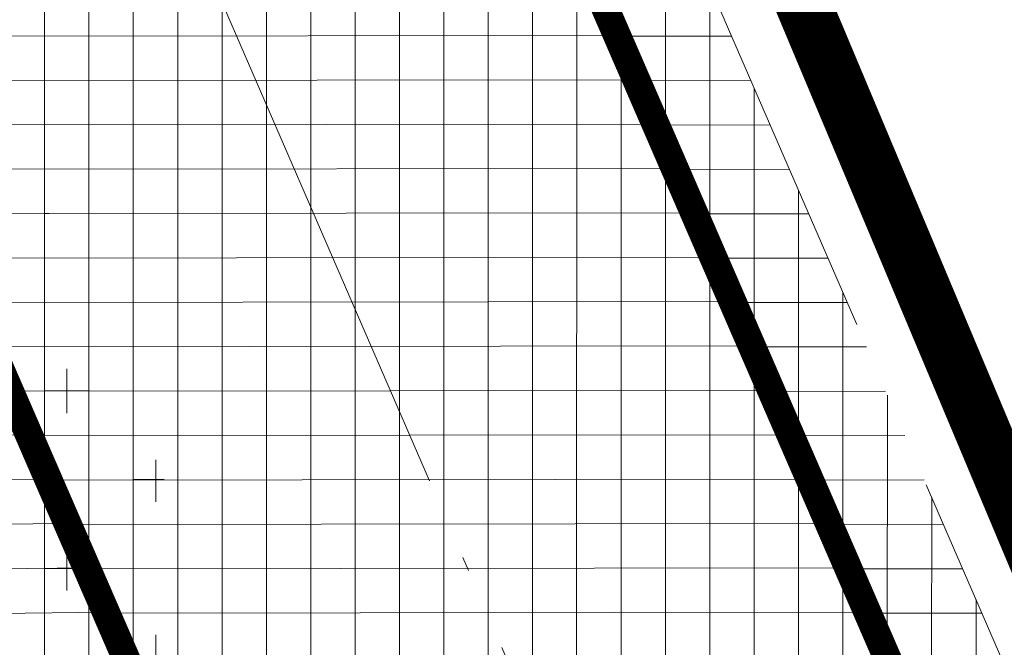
# Model space of a CAD drawing. Header units: metres. Extents: x 6467369 to 7543668, y 5829073 to 6004987.
# Tile 13 of 256: x 7543479.15 to 7543486.2, y 5829303.88 to 5829308.37. Entities that reach past the tile are written whole.
import ezdxf

# ---------------------------------------------------------------- set-up
doc = ezdxf.new("R2010")
doc.units = ezdxf.units.M
for name, pattern in [('1', [0]), ('ACAD_ISO04W100', [30, 24, -3, 0, -3]), ('GDE', [0]), ('HIDDEN', [0.375, 0.25, -0.125]), ('PHANTOM2', [1.25, 0.625, -0.125, 0.125, -0.125, 0.125, -0.125])]:
    doc.linetypes.add(name, pattern=pattern)
for name, color, linetype, lineweight in [('_D-krawędź pobocza', 253, 'HIDDEN', 15), ('_D-krawężnik wyniesiony BET', 7, 'Continuous', 30), ('_D-kreskowanie jezdni', 254, 'Continuous', 13), ('_D-kreskowanie pobocze', 32, '1', 13), ('_D-kreskowanie zakrzaczenia', 240, 'Continuous', 9), ('_D-kreskowanie zjazd MB', 4, '1', 13), ('_D-linia rozgraniczająca inw.', 6, 'GDE', 18), ('C-ROAD', 7, 'Continuous', 0)]:
    doc.layers.add(name, color=color, linetype=linetype, lineweight=lineweight)
pattern_1 = [(0, (0, 0), (0, 0.3175), []), (90, (0, 0), (-0.3175, 1.944126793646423e-17), [])]
pattern_2 = [(0, (0, 0), (0.635, 0.635), [0.3175, -0.9525000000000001]), (90, (0.15875, -0.15875), (-0.635, 0.635), [0.3175, -0.9525000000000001])]

msp = doc.modelspace()

# ---------------------------------------------------------------- hatches: boundary and pattern name
at = {"layer": '_D-kreskowanie jezdni', "ltscale": 0.01, "transparency": 33554610}
h = msp.add_hatch(dxfattribs=at)
h.set_pattern_fill('ANSI37', color=256, scale=0.1, angle=45)
h.set_pattern_definition([(90, (0, 0), (-0.3175000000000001, 0), []), (180, (0, 0), (-5.551115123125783e-17, -0.3175), [])])
h.paths.add_polyline_path([(7543409.745953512, 5829462.258406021), (7543409.598435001, 5829462.545231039), (7543409.450966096, 5829462.831984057), (7543409.303556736, 5829463.118670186), (7543409.156216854, 5829463.405294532), (7543409.008956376, 5829463.691862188), (7543408.861785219, 5829463.978378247), (7543408.714713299, 5829464.264847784), (7543408.567750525, 5829464.551275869), (7543408.420906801, 5829464.837667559), (7543408.27419203, 5829465.124027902), (7543408.127616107, 5829465.410361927), (7543407.981188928, 5829465.696674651), (7543407.834920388, 5829465.982971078), (7543407.613271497, 5829466.417295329), (7543407.322111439, 5829466.989247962), (7543407.031696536, 5829467.561355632), (7543406.742125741, 5829468.13361888), (7543406.453492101, 5829468.706049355), (7543406.165881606, 5829469.278672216), (7543405.879380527, 5829469.851511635), (7543405.594071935, 5829470.424597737), (7543405.382212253, 5829470.852267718), (7543405.380675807, 5829470.855377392, -0.01973386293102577), (7543395.809390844, 5829492.289613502), (7543395.632383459, 5829492.732808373), (7543395.396215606, 5829493.327661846), (7543395.161067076, 5829493.923258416), (7543394.92686042, 5829494.519555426), (7543394.69351772, 5829495.116510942), (7543394.460964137, 5829495.714074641), (7543394.229125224, 5829496.312194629), (7543393.997930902, 5829496.910807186), (7543393.822919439, 5829497.365403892), (7543393.707589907, 5829497.665409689), (7543393.592364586, 5829497.965548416), (7543393.477233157, 5829498.265816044), (7543393.362185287, 5829498.566208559), (7543393.247210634, 5829498.86672195), (7543393.132298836, 5829499.167352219), (7543393.017439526, 5829499.468095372), (7543392.90262232, 5829499.76894742), (7543392.787836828, 5829500.06990438), (7543392.673072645, 5829500.370962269), (7543392.558319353, 5829500.67211711), (7543392.443566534, 5829500.973364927), (7543392.328803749, 5829501.27470174), (7543392.214020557, 5829501.576123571), (7543388.522689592, 5829511.269764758), (7543383.791993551, 5829509.642775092), (7543387.541343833, 5829499.796771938), (7543387.656157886, 5829499.495269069), (7543387.771013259, 5829499.193689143), (7543387.885920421, 5829498.892036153), (7543388.00088985, 5829498.590314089), (7543388.115932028, 5829498.288526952), (7543388.231057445, 5829497.98667875), (7543388.346276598, 5829497.684773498), (7543388.46159999, 5829497.382815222), (7543388.577038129, 5829497.080807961), (7543388.692601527, 5829496.778755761), (7543388.808300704, 5829496.476662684), (7543388.92414618, 5829496.174532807), (7543389.040148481, 5829495.872370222), (7543389.156318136, 5829495.570179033), (7543389.272665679, 5829495.267963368), (7543389.389201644, 5829494.965727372), (7543389.505936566, 5829494.663475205), (7543389.622880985, 5829494.361211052), (7543389.740045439, 5829494.05893912), (7543389.857440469, 5829493.756663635), (7543389.975076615, 5829493.454388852), (7543390.092964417, 5829493.15211905), (7543390.211114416, 5829492.849858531), (7543390.329537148, 5829492.547611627), (7543390.44824315, 5829492.245382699), (7543390.567242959, 5829491.943176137), (7543390.686547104, 5829491.64099636), (7543390.806166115, 5829491.338847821), (7543390.926110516, 5829491.036735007), (7543391.044985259, 5829490.738192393, 0.02000586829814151), (7543400.899151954, 5829468.63818458), (7543400.900687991, 5829468.635075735), (7543401.045016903, 5829468.34372653), (7543401.189600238, 5829468.052600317), (7543401.334427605, 5829467.761692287), (7543401.479488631, 5829467.470997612), (7543401.62477297, 5829467.18051143), (7543401.770270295, 5829466.890228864), (7543401.915970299, 5829466.600145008), (7543402.061862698, 5829466.310254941), (7543402.207937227, 5829466.020553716), (7543402.35418364, 5829465.73103637), (7543402.500591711, 5829465.44169792), (7543402.647151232, 5829465.152533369), (7543402.793852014, 5829464.863537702), (7543402.940683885, 5829464.574705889), (7543403.087636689, 5829464.286032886), (7543403.234700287, 5829463.997513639), (7543403.381864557, 5829463.709143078), (7543403.529119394, 5829463.420916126), (7543403.676454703, 5829463.132827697), (7543403.823860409, 5829462.844872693), (7543403.971326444, 5829462.55704601), (7543404.118842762, 5829462.269342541), (7543404.266399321, 5829461.981757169), (7543404.413986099, 5829461.694284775), (7543404.561593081, 5829461.406920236), (7543404.709210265, 5829461.119658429), (7543404.856827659, 5829460.832494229), (7543405.004435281, 5829460.545422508), (7543405.152023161, 5829460.258438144), (7543405.299581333, 5829459.971536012), (7543443.377905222, 5829385.935670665), (7543443.49591691, 5829385.706216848), (7543443.613882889, 5829385.476833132), (7543443.731795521, 5829385.247515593), (7543443.849647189, 5829385.018260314), (7543443.967430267, 5829384.789063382), (7543444.085137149, 5829384.55992089), (7543444.202760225, 5829384.330828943), (7543444.320291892, 5829384.101783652), (7543444.437724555, 5829383.872781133), (7543444.555050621, 5829383.643817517), (7543444.672262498, 5829383.414888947), (7543444.789352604, 5829383.185991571), (7543444.906313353, 5829382.957121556), (7543445.02313717, 5829382.728275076), (7543445.200018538, 5829382.381382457), (7543445.432538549, 5829381.924208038), (7543445.664418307, 5829381.466974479), (7543445.895585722, 5829381.009674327), (7543446.125972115, 5829380.552293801), (7543446.355510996, 5829380.09481519), (7543446.584138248, 5829379.637216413), (7543446.811788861, 5829379.179477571), (7543446.868745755, 5829379.064387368, -0.007950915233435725), (7543450.250869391, 5829371.957176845), (7543454.925274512, 5829373.75727092, 0.008251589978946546), (7543451.348885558, 5829381.284375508), (7543451.347654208, 5829381.286863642), (7543451.231868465, 5829381.520239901), (7543451.115894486, 5829381.753429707), (7543450.999740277, 5829381.986436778), (7543450.883413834, 5829382.219264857), (7543450.76692313, 5829382.4519177), (7543450.650276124, 5829382.684399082), (7543450.533480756, 5829382.916712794), (7543450.416544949, 5829383.148862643), (7543450.29947661, 5829383.380852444), (7543450.182283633, 5829383.612686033), (7543450.06497389, 5829383.844367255), (7543449.947555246, 5829384.075899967), (7543449.830035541, 5829384.307288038), (7543449.712422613, 5829384.538535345), (7543449.594724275, 5829384.769645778), (7543449.476948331, 5829385.000623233), (7543449.359102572, 5829385.231471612), (7543449.241194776, 5829385.462194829), (7543449.123232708, 5829385.692796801), (7543449.00522412, 5829385.923281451), (7543448.887176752, 5829386.153652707), (7543448.769098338, 5829386.3839145), (7543448.650996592, 5829386.614070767), (7543448.532879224, 5829386.84412544), (7543448.414753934, 5829387.074082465), (7543448.296628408, 5829387.303945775), (7543448.178510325, 5829387.533719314), (7543448.060407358, 5829387.763407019), (7543447.942327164, 5829387.993012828), (7543447.824277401, 5829388.222540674)])
h.paths.add_polyline_path([(7543458.309081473, 5829366.087622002), (7543458.206268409, 5829366.324367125), (7543458.1034143, 5829366.56118518), (7543458.00051125, 5829366.798072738), (7543457.897551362, 5829367.035026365), (7543457.794526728, 5829367.272042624), (7543457.691429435, 5829367.509118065), (7543457.588251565, 5829367.746249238), (7543457.484985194, 5829367.98343268), (7543457.38162239, 5829368.220664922), (7543457.278155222, 5829368.457942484), (7543457.174575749, 5829368.695261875), (7543457.070876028, 5829368.932619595), (7543456.967048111, 5829369.170012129), (7543456.863084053, 5829369.407435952), (7543456.758975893, 5829369.644887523), (7543456.654715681, 5829369.882363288), (7543456.550295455, 5829370.119859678), (7543456.445707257, 5829370.357373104), (7543456.340943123, 5829370.594899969), (7543456.235995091, 5829370.832436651), (7543456.130855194, 5829371.069979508), (7543456.025515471, 5829371.307524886), (7543455.919967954, 5829371.545069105), (7543455.814204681, 5829371.782608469), (7543455.708217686, 5829372.020139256), (7543455.601999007, 5829372.257657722), (7543455.495540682, 5829372.495160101), (7543455.388834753, 5829372.732642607), (7543455.281873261, 5829372.970101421), (7543455.175899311, 5829373.204762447, 0.0006006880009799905), (7543454.925274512, 5829373.75727092), (7543450.250869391, 5829371.957176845, -0.0006403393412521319), (7543450.51339584, 5829371.380154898), (7543450.670621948, 5829371.032929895), (7543450.880581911, 5829370.566810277), (7543451.089814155, 5829370.100025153), (7543451.298376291, 5829369.63260994), (7543451.506325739, 5829369.164600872), (7543451.713718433, 5829368.696037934), (7543451.920607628, 5829368.226967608), (7543452.127044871, 5829367.757440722), (7543452.28339967, 5829367.400824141), (7543452.386462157, 5829367.165459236), (7543452.489456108, 5829366.929973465), (7543452.592389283, 5829366.694370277), (7543452.695269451, 5829366.458653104), (7543452.798104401, 5829366.22282538), (7543452.900901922, 5829365.98689053), (7543453.003669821, 5829365.750851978), (7543453.106415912, 5829365.514713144), (7543453.209148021, 5829365.278477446), (7543453.311873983, 5829365.042148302), (7543453.414601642, 5829364.805729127), (7543453.517338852, 5829364.569223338), (7543453.620093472, 5829364.33263435), (7543453.722873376, 5829364.095965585), (7543482.827848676, 5829297.07563406), (7543482.964939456, 5829296.759961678), (7543483.102103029, 5829296.444169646), (7543483.239356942, 5829296.128265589), (7543483.37671876, 5829295.812257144), (7543483.514206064, 5829295.496151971), (7543483.651836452, 5829295.179957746), (7543483.789627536, 5829294.863682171), (7543483.927596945, 5829294.547332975), (7543484.065762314, 5829294.230917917), (7543484.204141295, 5829293.914444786), (7543484.342751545, 5829293.59792141), (7543484.481610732, 5829293.281355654), (7543484.620736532, 5829292.964755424), (7543484.760146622, 5829292.648128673), (7543484.899858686, 5829292.331483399), (7543485.039890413, 5829292.01482765), (7543485.180259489, 5829291.69816953), (7543485.320983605, 5829291.381517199), (7543485.462080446, 5829291.064878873), (7543485.603567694, 5829290.748262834), (7543485.745463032, 5829290.431677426), (7543485.887784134, 5829290.115131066), (7543486.030548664, 5829289.798632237), (7543486.173774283, 5829289.482189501), (7543486.317478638, 5829289.165811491), (7543486.461679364, 5829288.849506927), (7543486.606394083, 5829288.533284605), (7543486.751640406, 5829288.217153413), (7543486.897435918, 5829287.901122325), (7543487.042095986, 5829287.588874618, 0.02273060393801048), (7543495.541139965, 5829271.266797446), (7543495.54299273, 5829271.263596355), (7543495.717909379, 5829270.962543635), (7543495.893240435, 5829270.661892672), (7543496.068968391, 5829270.361634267), (7543496.245075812, 5829270.061759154), (7543496.421545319, 5829269.762258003), (7543496.598359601, 5829269.463121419), (7543496.775501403, 5829269.164339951), (7543496.952953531, 5829268.865904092), (7543497.130698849, 5829268.567804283), (7543497.308720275, 5829268.270030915), (7543497.487000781, 5829267.972574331), (7543497.665523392, 5829267.675424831), (7543497.844271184, 5829267.378572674), (7543498.023227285, 5829267.082008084), (7543498.202374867, 5829266.785721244), (7543498.38169715, 5829266.489702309), (7543498.561177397, 5829266.193941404), (7543498.740798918, 5829265.898428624), (7543498.920545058, 5829265.603154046), (7543499.100399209, 5829265.308107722), (7543499.280344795, 5829265.013279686), (7543499.46036528, 5829264.718659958), (7543499.640444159, 5829264.424238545), (7543499.820564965, 5829264.130005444), (7543500.000711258, 5829263.835950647), (7543500.18086663, 5829263.542064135), (7543500.3610147, 5829263.248335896), (7543500.541139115, 5829262.954755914), (7543500.721223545, 5829262.66131418), (7543500.901251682, 5829262.368000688), (7543536.326194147, 5829204.652589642), (7543539.961566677, 5829208.287962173), (7543505.162580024, 5829264.983546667), (7543504.982624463, 5829265.276741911), (7543504.802757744, 5829265.569828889), (7543504.622996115, 5829265.862817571), (7543504.443355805, 5829266.155717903), (7543504.263853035, 5829266.44853982), (7543504.084504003, 5829266.741293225), (7543503.905324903, 5829267.033988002), (7543503.726331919, 5829267.326634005), (7543503.453479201, 5829267.773182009), (7543503.097623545, 5829268.356954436), (7543502.742559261, 5829268.941105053), (7543502.388509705, 5829269.52555757), (7543502.035656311, 5829270.110303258), (7543501.684158, 5829270.695369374), (7543501.334163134, 5829271.280799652), (7543500.98581472, 5829271.866645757), (7543500.639250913, 5829272.452966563), (7543500.294607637, 5829273.039823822), (7543499.952020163, 5829273.627279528), (7543499.866452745, 5829273.775117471, -0.02229541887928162), (7543491.722217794, 5829289.382629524), (7543491.508339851, 5829289.8422757), (7543491.223463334, 5829290.45978346), (7543490.940255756, 5829291.078632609), (7543490.65858889, 5829291.698747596), (7543490.378334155, 5829292.320052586), (7543490.099364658, 5829292.942466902), (7543489.821554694, 5829293.565906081), (7543489.544784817, 5829294.190270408), (7543489.268941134, 5829294.815446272), (7543488.993926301, 5829295.441281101), (7543488.719675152, 5829296.067547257), (7543488.510260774, 5829296.547131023), (7543488.373123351, 5829296.86157259), (7543488.236052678, 5829297.176194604), (7543488.099031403, 5829297.490989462), (7543487.962042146, 5829297.805949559), (7543487.825067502, 5829298.121067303), (7543487.688090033, 5829298.4363351), (7543487.551092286, 5829298.751745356), (7543487.414056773, 5829299.067290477)])
at = {"layer": '_D-kreskowanie pobocze', "ltscale": 0.01, "transparency": 33554623}
h = msp.add_hatch(dxfattribs=at)
h.set_pattern_fill('NET', color=256, scale=0.1)
h.set_pattern_definition(pattern_1)
h.paths.add_polyline_path([(7543492.402208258, 5829289.699035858), (7543492.259095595, 5829290.006600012), (7543492.116690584, 5829290.313980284), (7543491.974704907, 5829290.62175313), (7543491.833122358, 5829290.929910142), (7543491.691926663, 5829291.238442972), (7543491.551101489, 5829291.547343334), (7543491.410630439, 5829291.85660301), (7543491.270497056, 5829292.166213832), (7543491.130684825, 5829292.476167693), (7543490.991177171, 5829292.786456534), (7543490.851957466, 5829293.097072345), (7543490.713009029, 5829293.408007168), (7543490.574467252, 5829293.718910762), (7543490.436002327, 5829294.030478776), (7543490.297758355, 5829294.342342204), (7543490.159718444, 5829294.654493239), (7543490.021865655, 5829294.966924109), (7543489.884183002, 5829295.279627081), (7543489.746653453, 5829295.592594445), (7543489.609259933, 5829295.905818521), (7543489.471985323, 5829296.21929164), (7543489.334812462, 5829296.533006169), (7543489.197724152, 5829296.846954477), (7543489.060703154, 5829297.161128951), (7543488.92373219, 5829297.475521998), (7543488.786793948, 5829297.790126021), (7543488.649871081, 5829298.104933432), (7543488.512946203, 5829298.419936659), (7543488.376001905, 5829298.7351281), (7543488.239020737, 5829299.050500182), (7543488.101987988, 5829299.36603894), (7543458.997011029, 5829366.386374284), (7543458.894188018, 5829366.62314231), (7543458.791314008, 5829366.860006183), (7543458.688381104, 5829367.096962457), (7543458.585381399, 5829367.334007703), (7543458.482306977, 5829367.571138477), (7543458.379149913, 5829367.808351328), (7543458.275902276, 5829368.045642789), (7543458.172556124, 5829368.283009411), (7543458.06910351, 5829368.520447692), (7543457.96553648, 5829368.75795416), (7543457.861847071, 5829368.995525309), (7543457.758027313, 5829369.233157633), (7543457.654069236, 5829369.470847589), (7543457.549964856, 5829369.70859166), (7543457.445706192, 5829369.946386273), (7543457.341285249, 5829370.184227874), (7543457.236694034, 5829370.422112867), (7543457.13192455, 5829370.660037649), (7543457.026968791, 5829370.897998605), (7543456.921818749, 5829371.135992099), (7543456.816466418, 5829371.374014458), (7543456.710903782, 5829371.612062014), (7543456.605122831, 5829371.850131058), (7543456.499115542, 5829372.088217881), (7543456.3928739, 5829372.326318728), (7543456.286389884, 5829372.564429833), (7543456.179655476, 5829372.802547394), (7543456.072662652, 5829373.040667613), (7543455.965403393, 5829373.278786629), (7543455.857869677, 5829373.516900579), (7543455.750215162, 5829373.754649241, 0.0002955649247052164), (7543455.626406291, 5829374.027273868), (7543454.925274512, 5829373.75727092, -0.0003396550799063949), (7543455.067151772, 5829373.444932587), (7543455.174648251, 5829373.207532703), (7543455.281873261, 5829372.970101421), (7543455.388834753, 5829372.732642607), (7543455.495540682, 5829372.495160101), (7543455.601999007, 5829372.257657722), (7543455.708217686, 5829372.020139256), (7543455.814204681, 5829371.782608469), (7543455.919967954, 5829371.545069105), (7543456.025515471, 5829371.307524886), (7543456.130855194, 5829371.069979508), (7543456.235995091, 5829370.832436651), (7543456.340943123, 5829370.594899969), (7543456.445707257, 5829370.357373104), (7543456.550295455, 5829370.119859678), (7543456.654715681, 5829369.882363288), (7543456.758975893, 5829369.644887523), (7543456.863084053, 5829369.407435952), (7543456.967048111, 5829369.170012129), (7543457.070876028, 5829368.932619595), (7543457.174575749, 5829368.695261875), (7543457.278155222, 5829368.457942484), (7543457.38162239, 5829368.220664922), (7543457.484985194, 5829367.98343268), (7543457.588251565, 5829367.746249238), (7543457.691429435, 5829367.509118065), (7543457.794526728, 5829367.272042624), (7543457.897551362, 5829367.035026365), (7543458.00051125, 5829366.798072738), (7543458.1034143, 5829366.56118518), (7543458.206268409, 5829366.324367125), (7543458.309081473, 5829366.087622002), (7543487.414056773, 5829299.067290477), (7543487.551092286, 5829298.751745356), (7543487.688090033, 5829298.4363351), (7543487.825067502, 5829298.121067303), (7543487.962042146, 5829297.805949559), (7543488.099031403, 5829297.490989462), (7543488.236052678, 5829297.176194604), (7543488.373123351, 5829296.86157259), (7543488.510260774, 5829296.547131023), (7543488.647482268, 5829296.232877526), (7543488.784805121, 5829295.918819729), (7543488.922246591, 5829295.604965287), (7543489.059823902, 5829295.291321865), (7543489.197554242, 5829294.977897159), (7543489.335454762, 5829294.664698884), (7543489.473542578, 5829294.351734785), (7543489.611834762, 5829294.039012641), (7543489.750348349, 5829293.726540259), (7543489.889100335, 5829293.41432549), (7543490.028107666, 5829293.102376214), (7543490.16738725, 5829292.790700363), (7543490.306955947, 5829292.479305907), (7543490.446830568, 5829292.168200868), (7543490.587027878, 5829291.857393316), (7543490.727564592, 5829291.546891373), (7543490.868457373, 5829291.236703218), (7543491.009722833, 5829290.926837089), (7543491.151377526, 5829290.617301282), (7543491.293437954, 5829290.308104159), (7543491.435920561, 5829289.999254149), (7543491.578841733, 5829289.690759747), (7543491.722217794, 5829289.382629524, 0.02186969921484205), (7543499.698060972, 5829274.066054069), (7543499.868306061, 5829273.771915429), (7543500.039110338, 5829273.477940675), (7543500.210457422, 5829273.184121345), (7543500.382330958, 5829272.890448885), (7543500.554714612, 5829272.596914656), (7543500.727592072, 5829272.303509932), (7543500.900947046, 5829272.010225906), (7543501.074763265, 5829271.717053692), (7543501.24902447, 5829271.423984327), (7543501.423714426, 5829271.131008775), (7543501.598816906, 5829270.838117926), (7543501.774315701, 5829270.545302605), (7543501.950194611, 5829270.252553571), (7543502.126437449, 5829269.959861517), (7543502.303028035, 5829269.667217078), (7543502.479950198, 5829269.37461083), (7543502.657187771, 5829269.082033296), (7543502.834724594, 5829268.789474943), (7543503.012544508, 5829268.496926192), (7543503.190631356, 5829268.204377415), (7543503.36896898, 5829267.911818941), (7543503.547541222, 5829267.619241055), (7543503.726331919, 5829267.326634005), (7543503.905324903, 5829267.033988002), (7543504.084504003, 5829266.741293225), (7543504.263853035, 5829266.44853982), (7543504.443355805, 5829266.155717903), (7543504.622996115, 5829265.862817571), (7543504.802757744, 5829265.569828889), (7543504.982624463, 5829265.276741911), (7543505.162580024, 5829264.983546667), (7543539.961566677, 5829208.287962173), (7543540.506872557, 5829208.833268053), (7543505.801782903, 5829265.375872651), (7543505.621849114, 5829265.669032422), (7543505.442025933, 5829265.962048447), (7543505.262329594, 5829266.254930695), (7543505.082776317, 5829266.547689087), (7543504.903382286, 5829266.840333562), (7543504.724163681, 5829267.132873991), (7543504.545136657, 5829267.42532024), (7543504.366317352, 5829267.717682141), (7543504.187721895, 5829268.009969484), (7543504.009366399, 5829268.302192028), (7543503.831266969, 5829268.594359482), (7543503.653439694, 5829268.886481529), (7543503.475900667, 5829269.17856779), (7543503.298665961, 5829269.470627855), (7543503.121751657, 5829269.762671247), (7543502.945173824, 5829270.054707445), (7543502.768948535, 5829270.346745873), (7543502.593091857, 5829270.638795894), (7543502.417416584, 5829270.931205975), (7543502.242335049, 5829271.223325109), (7543502.067670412, 5829271.515483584), (7543501.893438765, 5829271.8076905), (7543501.719656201, 5829272.099954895), (7543501.546338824, 5829272.392285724), (7543501.373502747, 5829272.68469187), (7543501.201164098, 5829272.977182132), (7543501.029339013, 5829273.269765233), (7543500.858043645, 5829273.562449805), (7543500.687294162, 5829273.855244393), (7543500.517106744, 5829274.148157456), (7543500.34749391, 5829274.441203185, -0.02186969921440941)])
h.paths.add_polyline_path([(7543487.190744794, 5829287.26939682), (7543487.043798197, 5829287.585200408), (7543486.897435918, 5829287.901122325), (7543486.751640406, 5829288.217153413), (7543486.606394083, 5829288.533284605), (7543486.461679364, 5829288.849506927), (7543486.317478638, 5829289.165811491), (7543486.173774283, 5829289.482189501), (7543486.030548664, 5829289.798632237), (7543485.887784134, 5829290.115131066), (7543485.745463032, 5829290.431677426), (7543485.603567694, 5829290.748262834), (7543485.462080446, 5829291.064878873), (7543485.320983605, 5829291.381517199), (7543485.180259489, 5829291.69816953), (7543485.039890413, 5829292.01482765), (7543484.899858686, 5829292.331483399), (7543484.760146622, 5829292.648128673), (7543484.620736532, 5829292.964755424), (7543484.481610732, 5829293.281355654), (7543484.342751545, 5829293.59792141), (7543484.204141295, 5829293.914444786), (7543484.065762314, 5829294.230917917), (7543483.927596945, 5829294.547332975), (7543483.789627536, 5829294.863682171), (7543483.651836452, 5829295.179957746), (7543483.514206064, 5829295.496151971), (7543483.37671876, 5829295.812257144), (7543483.239356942, 5829296.128265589), (7543483.102103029, 5829296.444169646), (7543482.964939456, 5829296.759961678), (7543482.827848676, 5829297.07563406), (7543453.722873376, 5829364.095965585), (7543453.620093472, 5829364.33263435), (7543453.517338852, 5829364.569223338), (7543453.414601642, 5829364.805729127), (7543453.311873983, 5829365.042148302), (7543453.209148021, 5829365.278477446), (7543453.106415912, 5829365.514713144), (7543453.003669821, 5829365.750851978), (7543452.900901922, 5829365.98689053), (7543452.798104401, 5829366.22282538), (7543452.695269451, 5829366.458653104), (7543452.592389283, 5829366.694370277), (7543452.489456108, 5829366.929973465), (7543452.386462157, 5829367.165459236), (7543452.28339967, 5829367.400824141), (7543452.180260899, 5829367.636064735), (7543452.077038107, 5829367.871177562), (7543451.973723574, 5829368.106159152), (7543451.870309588, 5829368.341006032), (7543451.766788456, 5829368.57571472), (7543451.663152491, 5829368.81028172), (7543451.559394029, 5829369.044703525), (7543451.455505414, 5829369.278976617), (7543451.351479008, 5829369.513097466), (7543451.247307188, 5829369.747062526), (7543451.142982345, 5829369.980868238), (7543451.038496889, 5829370.214511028), (7543450.933843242, 5829370.447987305), (7543450.829013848, 5829370.681293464), (7543450.724001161, 5829370.914425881), (7543450.618797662, 5829371.147380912), (7543450.51339584, 5829371.380154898, 0.0006403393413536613), (7543450.250869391, 5829371.957176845), (7543449.549679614, 5829371.687151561, -0.0006861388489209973), (7543449.830174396, 5829371.070787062), (7543449.935267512, 5829370.838695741), (7543450.040173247, 5829370.606400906), (7543450.144899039, 5829370.373906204), (7543450.249452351, 5829370.141215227), (7543450.35384066, 5829369.908331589), (7543450.458071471, 5829369.675258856), (7543450.562152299, 5829369.4420006), (7543450.666090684, 5829369.208560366), (7543450.769894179, 5829368.974941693), (7543450.873570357, 5829368.741148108), (7543450.977126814, 5829368.507183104), (7543451.080571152, 5829368.273050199), (7543451.183910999, 5829368.038752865), (7543451.287153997, 5829367.804294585), (7543451.390307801, 5829367.56967883), (7543451.493380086, 5829367.334909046), (7543451.596378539, 5829367.099988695), (7543451.699310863, 5829366.864921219), (7543451.802184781, 5829366.629710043), (7543451.905008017, 5829366.394358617), (7543452.007788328, 5829366.158870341), (7543452.110533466, 5829365.923248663), (7543452.213251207, 5829365.687496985), (7543452.315949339, 5829365.451618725), (7543452.418635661, 5829365.215617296), (7543452.521317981, 5829364.979496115), (7543452.624004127, 5829364.743258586), (7543452.726701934, 5829364.506908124), (7543452.829419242, 5829364.270448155), (7543452.932163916, 5829364.033882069), (7543453.034942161, 5829363.797217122), (7543482.139920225, 5829296.776879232), (7543482.277027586, 5829296.461168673), (7543482.414224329, 5829296.145300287), (7543482.551528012, 5829295.829281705), (7543482.68895622, 5829295.513120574), (7543482.826526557, 5829295.196824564), (7543482.964256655, 5829294.880401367), (7543483.102164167, 5829294.563858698), (7543483.240266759, 5829294.247204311), (7543483.378582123, 5829293.93044598), (7543483.517127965, 5829293.613591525), (7543483.655922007, 5829293.296648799), (7543483.794981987, 5829292.979625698), (7543483.934325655, 5829292.662530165), (7543484.073970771, 5829292.345370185), (7543484.213935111, 5829292.028153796), (7543484.354236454, 5829291.71088909), (7543484.494892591, 5829291.393584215), (7543484.635921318, 5829291.076247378), (7543484.777179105, 5829290.759247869), (7543484.9189975, 5829290.441890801), (7543485.061241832, 5829290.124526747), (7543485.203929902, 5829289.807164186), (7543485.347079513, 5829289.489811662), (7543485.490708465, 5829289.172477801), (7543485.634834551, 5829288.855171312), (7543485.779475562, 5829288.53790098), (7543485.924649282, 5829288.220675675), (7543486.070373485, 5829287.90350437), (7543486.216665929, 5829287.586396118), (7543486.363544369, 5829287.269360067), (7543486.511023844, 5829286.952411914, 0.02186969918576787), (7543494.719394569, 5829271.189358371), (7543494.894192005, 5829270.887354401), (7543495.069725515, 5829270.585239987), (7543495.245654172, 5829270.283564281), (7543495.421960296, 5829269.982317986), (7543495.598626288, 5829269.68149174), (7543495.775634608, 5829269.381076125), (7543495.95296779, 5829269.081061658), (7543496.130608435, 5829268.781438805), (7543496.308539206, 5829268.482197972), (7543496.486742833, 5829268.183329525), (7543496.665202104, 5829267.88482378), (7543496.843899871, 5829267.586671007), (7543497.02301228, 5829267.288540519), (7543497.202125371, 5829266.991082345), (7543497.381425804, 5829266.693947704), (7543497.560896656, 5829266.39712672), (7543497.740521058, 5829266.100609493), (7543497.920282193, 5829265.804386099), (7543498.100163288, 5829265.508446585), (7543498.280147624, 5829265.212780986), (7543498.460218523, 5829264.917379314), (7543498.64035935, 5829264.622231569), (7543498.820553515, 5829264.327327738), (7543499.000784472, 5829264.032657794), (7543499.181035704, 5829263.738211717), (7543499.361290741, 5829263.443979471), (7543499.541533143, 5829263.149951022), (7543499.721746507, 5829262.856116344), (7543499.901914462, 5829262.562465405), (7543500.082020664, 5829262.268988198), (7543500.262052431, 5829261.975668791), (7543535.780888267, 5829204.107283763), (7543536.326194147, 5829204.652589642), (7543500.901251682, 5829262.368000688), (7543500.721223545, 5829262.66131418), (7543500.541139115, 5829262.954755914), (7543500.3610147, 5829263.248335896), (7543500.18086663, 5829263.542064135), (7543500.000711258, 5829263.835950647), (7543499.820564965, 5829264.130005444), (7543499.640444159, 5829264.424238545), (7543499.46036528, 5829264.718659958), (7543499.280344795, 5829265.013279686), (7543499.100399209, 5829265.308107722), (7543498.920545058, 5829265.603154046), (7543498.740798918, 5829265.898428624), (7543498.561177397, 5829266.193941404), (7543498.38169715, 5829266.489702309), (7543498.202374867, 5829266.785721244), (7543498.023227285, 5829267.082008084), (7543497.844271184, 5829267.378572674), (7543497.665523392, 5829267.675424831), (7543497.487000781, 5829267.972574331), (7543497.308720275, 5829268.270030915), (7543497.130698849, 5829268.567804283), (7543496.952953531, 5829268.865904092), (7543496.775501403, 5829269.164339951), (7543496.598359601, 5829269.463121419), (7543496.421545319, 5829269.762258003), (7543496.245075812, 5829270.061759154), (7543496.068968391, 5829270.361634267), (7543495.893240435, 5829270.661892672), (7543495.717909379, 5829270.962543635), (7543495.54299273, 5829271.263596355), (7543495.368508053, 5829271.565059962, -0.02186969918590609)])
at = {"layer": '_D-kreskowanie zakrzaczenia', "ltscale": 0.01, "transparency": 33554610}
h = msp.add_hatch(dxfattribs=at)
h.set_pattern_fill('CROSS', color=256, scale=0.1)
h.set_pattern_definition(pattern_2)
h.paths.add_polyline_path([(7543472.610000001, 5829322.61), (7543468.557346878, 5829334.297478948), (7543471.219999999, 5829324.400005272), (7543485.54, 5829290.36), (7543486.127822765, 5829290.865429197), (7543481.22, 5829302.67)])
at = {"layer": '_D-kreskowanie zakrzaczenia', "lineweight": 13, "ltscale": 0.01, "transparency": 33554610}
h = msp.add_hatch(dxfattribs=at)
h.set_pattern_fill('CROSS', color=256, scale=0.1)
h.set_pattern_definition(pattern_2)
h.paths.add_polyline_path([(7543471.22, 5829324.4), (7543468.793597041, 5829322.298306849), (7543483.3959, 5829288.5153), (7543485.540075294, 5829290.35982102)])
at = {"layer": '_D-kreskowanie zjazd MB', "ltscale": 0.01, "transparency": 33554623}
h = msp.add_hatch(dxfattribs=at)
h.set_pattern_fill('NET', color=256, scale=0.1)
h.set_pattern_definition(pattern_1)
h.paths.add_polyline_path([(7543607.890194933, 5829102.307134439), (7543606.114160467, 5829102.913716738), (7543609.116138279, 5829098.496677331), (7543609.706316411, 5829097.495972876), (7543609.734643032, 5829099.328863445)])
h.paths.add_polyline_path([(7543598.88609635, 5829104.943980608), (7543598.41019816, 5829102.880778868), (7543597.358725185, 5829102.22618034), (7543599.206249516, 5829099.253528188), (7543600.24228408, 5829099.898515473), (7543602.240566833, 5829099.375624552), (7543601.306752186, 5829101.076484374), (7543601.244312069, 5829101.187308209)])
h.paths.add_polyline_path([(7543400.239929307, 5829486.098307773), (7543400.036642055, 5829486.009607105), (7543398.073473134, 5829486.78958603, 0.005462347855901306), (7543400.672952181, 5829480.832010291), (7543401.43636068, 5829482.80168133), (7543401.71063289, 5829482.921354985)])
h.paths.add_polyline_path([(7543370.653668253, 5829564.087816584), (7543368.743778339, 5829565.067368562), (7543368.813099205, 5829564.829439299), (7543368.884702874, 5829564.584812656, 0.007592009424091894), (7543370.660324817, 5829558.856350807), (7543371.813068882, 5829560.781841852)])
h.paths.add_polyline_path([(7543341.948793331, 5829634.662205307), (7543341.082816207, 5829632.725692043), (7543339.915111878, 5829632.279635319), (7543341.164070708, 5829629.010063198), (7543342.331775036, 5829629.456119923), (7543344.268288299, 5829628.590142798)])
h.paths.add_polyline_path([(7543337.162949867, 5829664.779129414), (7543335.447696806, 5829665.730691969), (7543335.53898167, 5829665.486482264), (7543335.652881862, 5829665.182552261), (7543335.767068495, 5829664.878589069), (7543335.881525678, 5829664.57458692), (7543335.996237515, 5829664.270540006), (7543336.1111881, 5829663.966442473), (7543336.226361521, 5829663.66228844), (7543336.341741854, 5829663.35807198), (7543336.45731317, 5829663.05378714), (7543336.573059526, 5829662.749427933), (7543336.688964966, 5829662.444988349), (7543336.805013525, 5829662.140462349), (7543336.921189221, 5829661.835843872), (7543337.037476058, 5829661.531126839), (7543337.153858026, 5829661.22630515), (7543337.270319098, 5829660.921372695), (7543337.386843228, 5829660.616323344), (7543337.754498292, 5829659.653861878), (7543338.427254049, 5829661.515460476)])
h.paths.add_polyline_path([(7543320.419347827, 5829698.892872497), (7543319.348352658, 5829697.061760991), (7543317.257275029, 5829696.514068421), (7543318.155311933, 5829693.131219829), (7543320.235155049, 5829693.67596987), (7543322.066266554, 5829692.604974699)])
h.paths.add_polyline_path([(7543289.976127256, 5829840.216708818), (7543288.308818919, 5829841.223954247), (7543289.929596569, 5829835.03586248), (7543290.836677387, 5829836.82416891)])

# ---------------------------------------------------------------- linework, layer by layer
at = {"layer": '_D-krawędź pobocza', "ltscale": 10, "flags": 128}
msp.add_lwpolyline([(7543401.485681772, 5829480.85359905, 0.00874113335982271), (7543405.913071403, 5829471.470969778), (7543406.054442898, 5829471.18484269), (7543406.196160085, 5829470.898765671), (7543406.338377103, 5829470.612404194), (7543406.480754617, 5829470.326417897), (7543406.623450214, 5829470.040464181), (7543406.766454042, 5829469.754538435), (7543406.909756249, 5829469.468636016), (7543407.05334699, 5829469.182752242), (7543407.197216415, 5829468.896882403), (7543407.341354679, 5829468.611021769), (7543407.48575194, 5829468.325165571), (7543407.630398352, 5829468.039309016), (7543407.775284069, 5829467.753447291), (7543407.920399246, 5829467.467575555), (7543408.065734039, 5829467.181688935), (7543408.211278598, 5829466.895782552), (7543408.357023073, 5829466.609851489), (7543408.502957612, 5829466.323890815), (7543408.649072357, 5829466.037895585), (7543408.795357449, 5829465.751860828), (7543408.941803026, 5829465.465781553), (7543409.088399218, 5829465.179652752), (7543409.235136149, 5829464.893469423), (7543409.382003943, 5829464.607226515), (7543409.528992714, 5829464.320918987), (7543409.676092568, 5829464.034541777), (7543409.823293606, 5829463.748089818), (7543409.970585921, 5829463.46155802), (7543410.117959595, 5829463.174941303), (7543410.265404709, 5829462.888234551), (7543410.412911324, 5829462.601432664), (7543448.491233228, 5829388.565571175), (7543448.609284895, 5829388.336039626), (7543448.72737651, 5829388.106411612), (7543448.845502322, 5829387.876679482), (7543448.96365466, 5829387.646839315), (7543449.081825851, 5829387.416887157), (7543449.20000821, 5829387.186819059), (7543449.318194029, 5829386.956631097), (7543449.436375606, 5829386.726319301), (7543449.554545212, 5829386.495879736), (7543449.672695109, 5829386.265308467), (7543449.790817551, 5829386.034601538), (7543449.908904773, 5829385.803755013), (7543450.026948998, 5829385.572764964), (7543450.144942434, 5829385.341627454), (7543450.262877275, 5829385.110338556), (7543450.380745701, 5829384.878894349), (7543450.498539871, 5829384.647290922), (7543450.616251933, 5829384.415524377), (7543450.733874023, 5829384.183590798), (7543450.851398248, 5829383.951486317), (7543450.968816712, 5829383.719207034), (7543451.086121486, 5829383.486749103), (7543451.203304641, 5829383.25410865), (7543451.320358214, 5829383.021281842), (7543451.437274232, 5829382.788264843), (7543451.5540447, 5829382.55505384), (7543451.670661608, 5829382.321645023), (7543451.787116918, 5829382.08803462), (7543451.903402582, 5829381.854218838), (7543452.019510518, 5829381.620193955), (7543452.135432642, 5829381.385956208, -0.008335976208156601), (7543455.750215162, 5829373.754649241), (7543455.857869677, 5829373.516900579), (7543455.965403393, 5829373.278786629), (7543456.072662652, 5829373.040667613), (7543456.179655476, 5829372.802547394), (7543456.286389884, 5829372.564429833), (7543456.3928739, 5829372.326318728), (7543456.499115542, 5829372.088217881), (7543456.605122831, 5829371.850131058), (7543456.710903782, 5829371.612062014), (7543456.816466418, 5829371.374014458), (7543456.921818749, 5829371.135992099), (7543457.026968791, 5829370.897998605), (7543457.13192455, 5829370.660037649), (7543457.236694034, 5829370.422112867), (7543457.341285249, 5829370.184227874), (7543457.445706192, 5829369.946386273), (7543457.549964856, 5829369.70859166), (7543457.654069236, 5829369.470847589), (7543457.758027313, 5829369.233157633), (7543457.861847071, 5829368.995525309), (7543457.96553648, 5829368.75795416), (7543458.06910351, 5829368.520447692), (7543458.172556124, 5829368.283009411), (7543458.275902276, 5829368.045642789), (7543458.379149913, 5829367.808351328), (7543458.482306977, 5829367.571138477), (7543458.585381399, 5829367.334007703), (7543458.688381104, 5829367.096962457), (7543458.791314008, 5829366.860006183), (7543458.894188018, 5829366.62314231), (7543458.997011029, 5829366.386374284), (7543488.101987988, 5829299.36603894), (7543488.239020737, 5829299.050500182), (7543488.376001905, 5829298.7351281), (7543488.512946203, 5829298.419936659), (7543488.649871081, 5829298.104933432), (7543488.786793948, 5829297.790126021), (7543488.92373219, 5829297.475521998), (7543489.060703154, 5829297.161128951), (7543489.197724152, 5829296.846954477), (7543489.334812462, 5829296.533006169), (7543489.471985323, 5829296.21929164), (7543489.609259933, 5829295.905818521), (7543489.746653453, 5829295.592594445), (7543489.884183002, 5829295.279627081), (7543490.021865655, 5829294.966924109), (7543490.159718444, 5829294.654493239), (7543490.297758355, 5829294.342342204), (7543490.436002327, 5829294.030478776), (7543490.574467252, 5829293.718910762), (7543490.713009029, 5829293.408007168), (7543490.851957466, 5829293.097072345), (7543490.991177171, 5829292.786456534), (7543491.130684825, 5829292.476167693), (7543491.270497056, 5829292.166213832), (7543491.410630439, 5829291.85660301), (7543491.551101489, 5829291.547343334), (7543491.691926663, 5829291.238442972), (7543491.833122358, 5829290.929910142), (7543491.974704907, 5829290.62175313), (7543492.116690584, 5829290.313980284), (7543492.259095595, 5829290.006600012), (7543492.402208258, 5829289.699035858, 0.02186969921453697), (7543500.34749391, 5829274.441203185), (7543500.517106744, 5829274.148157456), (7543500.687294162, 5829273.855244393), (7543500.858043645, 5829273.562449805), (7543501.029339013, 5829273.269765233), (7543501.201164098, 5829272.977182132), (7543501.373502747, 5829272.68469187), (7543501.546338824, 5829272.392285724), (7543501.719656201, 5829272.099954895), (7543501.893438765, 5829271.8076905), (7543502.067670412, 5829271.515483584), (7543502.242335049, 5829271.223325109), (7543502.417416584, 5829270.931205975), (7543502.593091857, 5829270.638795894), (7543502.768948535, 5829270.346745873), (7543502.945173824, 5829270.054707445), (7543503.121751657, 5829269.762671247), (7543503.298665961, 5829269.470627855), (7543503.475900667, 5829269.17856779), (7543503.653439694, 5829268.886481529), (7543503.831266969, 5829268.594359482), (7543504.009366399, 5829268.302192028), (7543504.187721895, 5829268.009969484), (7543504.366317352, 5829267.717682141), (7543504.545136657, 5829267.42532024), (7543504.724163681, 5829267.132873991), (7543504.903382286, 5829266.840333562), (7543505.082776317, 5829266.547689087), (7543505.262329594, 5829266.254930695), (7543505.442025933, 5829265.962048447), (7543505.621849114, 5829265.669032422), (7543505.801782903, 5829265.375872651), (7543542.585620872, 5829205.446507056), (7543606.104826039, 5829104.259477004), (7543606.169702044, 5829104.166266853), (7543607.295101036, 5829102.510381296)], format="xyb", dxfattribs=at)
at = {"layer": '_D-krawężnik wyniesiony BET', "const_width": 0.2, "flags": 128}
msp.add_lwpolyline([(7543458.309081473, 5829366.087622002), (7543487.414056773, 5829299.067290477)], dxfattribs=at)
at = {"layer": '_D-krawężnik wyniesiony BET', "flags": 128}
msp.add_lwpolyline([(7543482.827848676, 5829297.07563406, 0.2, 0.2, 0), (7543453.722873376, 5829364.095965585, 0.2, 0.2, 0)], format="xyseb", dxfattribs=at)
at = {"layer": '_D-linia rozgraniczająca inw.', "color": 6, "linetype": 'PHANTOM2', "ltscale": 5, "transparency": 33554687, "const_width": 0.4, "flags": 128}
msp.add_lwpolyline([(7543414.108544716, 5829456.854019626), (7543418.284089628, 5829449.062327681), (7543418.995757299, 5829447.749250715), (7543440.117578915, 5829406.025652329), (7543440.776521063, 5829404.727735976), (7543462.555225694, 5829363.320198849), (7543463.236461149, 5829362.037873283), (7543472.651752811, 5829343.347522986), (7543476.549538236, 5829328.838537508), (7543477.20416412, 5829326.448161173), (7543490.587731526, 5829294.607261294), (7543606.962328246, 5829104.602690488), (7543619.761623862, 5829083.704011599), (7543604.318452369, 5829080.70185704), (7543604.132180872, 5829090.778507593), (7543487.699398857, 5829277.802938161), (7543483.120534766, 5829288.396245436), (7543468.498311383, 5829322.225338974), (7543453.932691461, 5829356.038813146), (7543446.289569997, 5829373.605909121), (7543432.737924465, 5829399.857373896), (7543410.791060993, 5829442.675997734), (7543392.522062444, 5829478.146339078), (7543387.963739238, 5829490.24833374), (7543378.444812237, 5829514.973620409), (7543362.68583508, 5829556.498115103), (7543360.51290282, 5829564.492714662), (7543348.230223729, 5829609.671392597), (7543334.610749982, 5829645.325948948), (7543329.863307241, 5829657.752910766), (7543318.460805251, 5829690.795585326), (7543316.511478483, 5829698.163569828), (7543276.050244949, 5829850.48702853), (7543280.235044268, 5829851.581669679), (7543286.624868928, 5829853.237332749), (7543290.085773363, 5829841.051657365), (7543305.980352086, 5829778.33549226), (7543333.535658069, 5829674.973105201), (7543356.755432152, 5829615.033683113), (7543368.639018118, 5829571.190453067), (7543369.35598669, 5829568.681063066), (7543386.033194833, 5829521.269000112), (7543386.771075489, 5829519.145105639), (7543395.728457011, 5829496.801631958), (7543396.445587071, 5829495.008812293)], close=True, dxfattribs=at)
at = {"layer": 'C-ROAD', "color": 7, "linetype": 'ACAD_ISO04W100', "lineweight": 15, "ltscale": 0.2, "flags": 128}
msp.add_lwpolyline([(7543489.456481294, 5829288.326013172), (7543489.311319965, 5829288.637980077), (7543489.16667824, 5829288.950188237), (7543489.02253918, 5829289.262628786), (7543488.878885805, 5829289.575292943), (7543488.735701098, 5829289.888172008), (7543488.592968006, 5829290.201257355), (7543488.450669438, 5829290.514540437), (7543488.308788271, 5829290.828012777), (7543488.167307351, 5829291.141665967), (7543488.026209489, 5829291.455491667), (7543487.885477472, 5829291.769481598), (7543487.745094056, 5829292.083627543), (7543487.60504197, 5829292.397921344), (7543487.465303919, 5829292.712354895), (7543487.325862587, 5829293.026920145), (7543487.186700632, 5829293.341609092), (7543487.047800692, 5829293.656413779), (7543486.909145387, 5829293.971326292), (7543486.770717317, 5829294.28633876), (7543486.632499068, 5829294.601443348), (7543486.494473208, 5829294.916632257), (7543486.356622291, 5829295.231897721), (7543486.21892886, 5829295.547231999), (7543486.081375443, 5829295.862627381), (7543485.943944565, 5829296.178076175), (7543485.806618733, 5829296.493570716), (7543485.669380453, 5829296.809103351), (7543485.532212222, 5829297.124666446), (7543485.395096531, 5829297.440252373), (7543485.258015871, 5829297.755853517), (7543485.120952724, 5829298.071462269), (7543456.015977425, 5829365.091793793), (7543455.913180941, 5829365.328500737), (7543455.810376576, 5829365.565204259), (7543455.707556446, 5829365.801900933), (7543455.604712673, 5829366.038587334), (7543455.501837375, 5829366.275260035), (7543455.398922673, 5829366.511915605), (7543455.295960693, 5829366.748550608), (7543455.192943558, 5829366.985161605), (7543455.089863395, 5829367.221745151), (7543454.986712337, 5829367.458297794), (7543454.883482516, 5829367.694816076), (7543454.780166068, 5829367.93129653), (7543454.676755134, 5829368.167735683), (7543454.573241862, 5829368.404130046), (7543454.469618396, 5829368.640476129), (7543454.365876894, 5829368.876770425), (7543454.262009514, 5829369.113009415), (7543454.158008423, 5829369.349189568), (7543454.053865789, 5829369.585307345), (7543453.949573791, 5829369.821359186), (7543453.845124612, 5829370.057341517), (7543453.740510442, 5829370.293250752), (7543453.635723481, 5829370.529083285), (7543453.530755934, 5829370.764835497), (7543453.425600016, 5829371.000503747), (7543453.320247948, 5829371.236084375), (7543453.214691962, 5829371.471573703), (7543453.1089243, 5829371.706968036), (7543453.002937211, 5829371.942263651), (7543452.896722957, 5829372.177456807), (7543452.790273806, 5829372.412543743, 0.008335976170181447), (7543449.222047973, 5829379.945578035), (7543449.107584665, 5829380.176868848), (7543448.992890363, 5829380.4080452), (7543448.877972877, 5829380.639110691), (7543448.762840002, 5829380.870068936), (7543448.647499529, 5829381.100923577), (7543448.531959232, 5829381.331678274), (7543448.41622688, 5829381.562336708), (7543448.300310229, 5829381.79290258), (7543448.184217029, 5829382.023379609), (7543448.06795502, 5829382.253771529), (7543447.951531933, 5829382.484082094), (7543447.834955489, 5829382.714315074), (7543447.718233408, 5829382.944474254), (7543447.601373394, 5829383.174563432), (7543447.484383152, 5829383.404586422), (7543447.367270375, 5829383.63454705), (7543447.250042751, 5829383.864449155), (7543447.132707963, 5829384.094296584), (7543447.01527369, 5829384.3240932), (7543446.897747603, 5829384.553842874), (7543446.78013737, 5829384.783549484), (7543446.662450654, 5829385.01321692), (7543446.544695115, 5829385.242849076), (7543446.426878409, 5829385.472449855), (7543446.309008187, 5829385.702023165), (7543446.191092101, 5829385.931572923), (7543446.073137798, 5829386.161103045), (7543445.955152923, 5829386.390617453), (7543445.837145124, 5829386.620120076), (7543445.719122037, 5829386.849614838), (7543445.601091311, 5829387.07910567), (7543407.522767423, 5829461.114971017), (7543407.375229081, 5829461.401834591), (7543407.227700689, 5829461.688703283), (7543407.080192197, 5829461.975582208), (7543406.93271356, 5829462.262476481), (7543406.785274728, 5829462.549391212), (7543406.637885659, 5829462.836331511), (7543406.49055631, 5829463.123302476), (7543406.343296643, 5829463.410309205), (7543406.196116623, 5829463.697356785), (7543406.049026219, 5829463.984450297), (7543405.902035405, 5829464.271594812), (7543405.755154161, 5829464.558795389), (7543405.608392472, 5829464.846057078), (7543405.461760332, 5829465.133384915), (7543405.315267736, 5829465.420783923), (7543405.168924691, 5829465.70825911), (7543405.022741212, 5829465.99581547), (7543404.876727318, 5829466.283457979), (7543404.730893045, 5829466.571191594), (7543404.585248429, 5829466.859021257), (7543404.439803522, 5829467.146951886), (7543404.294568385, 5829467.434988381), (7543404.14955309, 5829467.72313562), (7543404.004767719, 5829468.011398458), (7543403.860222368, 5829468.299781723), (7543403.715927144, 5829468.588290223), (7543403.571892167, 5829468.876928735), (7543403.42812757, 5829469.165702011), (7543403.284643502, 5829469.454614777), (7543403.141450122, 5829469.743671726), (7543402.998557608, 5829470.032877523)], format="xyb", dxfattribs=at)

doc.saveas('drawing.dxf')
